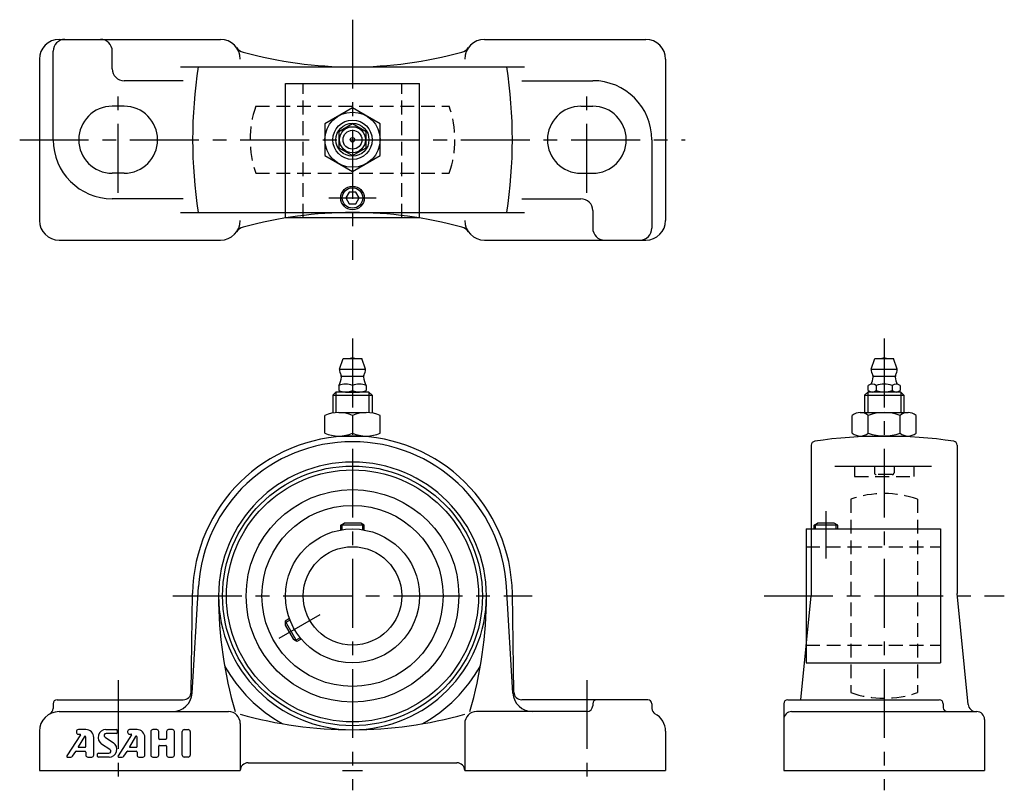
# Model space of a CAD drawing. Extents: x -85 to 166, y -5 to 191.
import ezdxf

# ---------------------------------------------------------------- set-up
doc = ezdxf.new("R2010")
doc.units = 0
doc.header["$LTSCALE"] = 14
doc.linetypes.add('CENTER', pattern=[2, 1.25, -0.25, 0.25, -0.25])
doc.linetypes.add('HIDDEN', pattern=[0.375, 0.25, -0.125])
doc.layers.get('0').update_dxf_attribs({"linetype": 'CONTINUOUS'})
for name, color, linetype in [('1', 3, 'CONTINUOUS'), ('CENTER', 1, 'CENTER'), ('HIDDEN', 3, 'HIDDEN')]:
    doc.layers.add(name, color=color, linetype=linetype)

msp = doc.modelspace()

# ---------------------------------------------------------------- linework, layer by layer
for p, q in [((-74.5, 185.8), (-33.5, 185.8)), ((33.5, 185.8), (74.5, 185.8)), ((-76, 160.3), (-76, 182.8)), ((-61, 178.3), (-61, 182.8)), ((-79.5, 180.8), (-79.5, 139.8)), ((79.5, 180.8), (79.5, 139.8)), ((-43.71, 178.8), (43.71, 178.8)), ((-42.97, 175.3), (-58, 175.3)), ((42.97, 175.3), (61, 175.3)), ((-17, 140.5), (-17, 174.6)), ((-17, 174.6), (17, 174.6)), ((17, 140.5), (17, 174.6)), ((-58, 168.8), (-61, 168.8)), ((58, 168.8), (61, 168.8)), ((-69.5, 160.3), (-69.5, 160.3)), ((-49.5, 160.3), (-49.5, 160.3)), ((49.5, 160.3), (49.5, 160.3)), ((69.5, 160.3), (69.5, 160.3)), ((76, 160.3), (76, 137.8)), ((-58, 151.8), (-61, 151.8)), ((58, 151.8), (61, 151.8)), ((-42.97, 145.3), (-61, 145.3)), ((42.97, 145.3), (58, 145.3)), ((-43.71, 141.8), (43.71, 141.8)), ((-17, 140.5), (17, 140.5)), ((61, 142.3), (61, 137.8)), ((-74.5, 134.8), (-33.5, 134.8)), ((33.5, 134.8), (74.5, 134.8)), ((-3.3, 102), (-2.4, 104.7)), ((-2.4, 104.7), (2.4, 104.7)), ((3.3, 102), (2.4, 104.7)), ((131.7, 102), (132.6, 104.7)), ((132.6, 104.7), (137.4, 104.7)), ((138.3, 102), (137.4, 104.7)), ((-3.3, 102), (3.3, 102)), ((-2.8, 100.25), (2.8, 100.25)), ((131.7, 102), (138.3, 102)), ((132.2, 100.25), (137.8, 100.25)), ((-3.5, 97.83), (-3.5, 96.57)), ((0, 97.83), (0, 96.57)), ((3.5, 97.83), (3.5, 96.57)), ((130.96, 96.57), (130.96, 97.83)), ((132.98, 97.83), (132.98, 96.57)), ((137.02, 97.83), (137.02, 96.57)), ((139.04, 97.83), (139.04, 96.57)), ((-5, 95.39), (-4.19, 96.2)), ((-5, 95.39), (-5, 90.86)), ((-5, 95.39), (5, 95.39)), ((-4.19, 96.2), (-4.19, 90.97)), ((4.19, 96.2), (-4.19, 96.2)), ((4.19, 96.2), (-4.19, 96.2)), ((-1.75, 96.2), (1.75, 96.2)), ((4.19, 96.2), (4.19, 90.97)), ((5, 95.39), (4.19, 96.2)), ((5, 95.39), (5, 90.86)), ((130, 95.39), (130.81, 96.2)), ((130, 95.39), (130, 91)), ((130, 95.39), (140, 95.39)), ((130.81, 96.2), (130.81, 91)), ((139.19, 96.2), (130.81, 96.2)), ((138.03, 96.2), (131.97, 96.2)), ((139.19, 96.2), (139.19, 91)), ((140, 95.39), (139.19, 96.2)), ((140, 95.39), (140, 91)), ((-7.01, 85.78), (-7.01, 90.22)), ((-3.51, 91), (3.51, 91)), ((0, 90.22), (0, 85.78)), ((7.01, 85.78), (7.01, 90.22)), ((126.9, 85.78), (126.9, 90.22)), ((126.9, 85.78), (126.9, 90.22)), ((128.92, 91), (141.07, 91)), ((130.95, 85.78), (130.95, 90.22)), ((139.05, 85.78), (139.05, 90.22)), ((143.1, 85.78), (143.1, 90.22)), ((-3.51, 85), (3.51, 85)), ((116.5, 82.71), (116.5, 44.4)), ((128.92, 85), (141.07, 85)), ((153.5, 82.71), (153.5, 45.01)), ((-3, 62.4), (-2.13, 62.9)), ((-2.6, 61.2), (-2.6, 62.63)), ((2.13, 62.9), (-2.13, 62.9)), ((3, 62.4), (2.13, 62.9)), ((2.6, 61.2), (2.6, 62.63)), ((117.2, 62.4), (118.07, 62.9)), ((117.6, 61.4), (117.6, 62.63)), ((122.33, 62.9), (118.07, 62.9)), ((123.2, 62.4), (122.33, 62.9)), ((122.8, 61.4), (122.8, 62.63)), ((3, 62.4), (-3, 62.4)), ((-3, 61.13), (-3, 62.4)), ((3, 61.13), (3, 62.4)), ((115.2, 61.4), (149.3, 61.4)), ((115.2, 61.4), (115.2, 27.4)), ((123.2, 62.4), (117.2, 62.4)), ((117.2, 61.4), (117.2, 62.4)), ((123.2, 61.4), (123.2, 62.4)), ((149.3, 61.4), (149.3, 27.4)), ((-40.97, 19.97), (-40.6, 45.01)), ((-40.72, 19.7), (-39.1, 46.75)), ((40.72, 19.7), (39.1, 46.75)), ((40.97, 19.97), (40.6, 45.01)), ((156.32, 16.8), (153.5, 45.01)), ((113.8, 18), (116.44, 44.4)), ((-15.99, 38.63), (-17.09, 38)), ((-15.85, 38.25), (-17.09, 37.54)), ((-17.09, 38), (-14.09, 32.8)), ((-17.09, 38), (-17.09, 37)), ((-17.09, 37), (-14.95, 33.3)), ((-14.09, 32.8), (-14.95, 33.3)), ((-13.25, 33.75), (-14.49, 33.03)), ((-12.99, 33.44), (-14.09, 32.8)), ((115.2, 27.4), (149.3, 27.4)), ((-75, 18), (-42.97, 18)), ((75, 18), (42.97, 18)), ((110.5, 18), (149, 18)), ((-76, 17), (-76, 15.77)), ((-74.5, 15), (-31.5, 15)), ((59.5, 15), (31.5, 15)), ((61, 17), (61, 16.5)), ((76, 17), (76, 15.77)), ((109.5, 17), (109.5, 0)), ((150, 17), (150, 16)), ((111.5, 15), (158.5, 15)), ((111.5, 15), (111.69, 15)), ((158.31, 15), (158.5, 15)), ((160.5, 13), (160.5, 0)), ((-79.5, 10), (-79.5, 0)), ((-28.5, 12), (-28.5, 0)), ((28.5, 12), (28.5, 0)), ((79.5, 10), (79.5, 0)), ((-79.5, 0), (-28.5, 0)), ((-26.5, 2), (26.5, 2)), ((28.5, 0), (79.5, 0)), ((109.5, 0), (160.5, 0))]:
    msp.add_line(p, q)
for points in [[(0, 168.4), (-7.01, 164.35), (-7.01, 156.25), (0, 152.2), (7.01, 156.25), (7.01, 164.35)], [(-3.5, 158.28), (0, 156.26), (3.5, 158.28), (3.5, 162.32), (0, 164.34), (-3.5, 162.32)], [(-0.87, 147), (-1.73, 145.5), (-0.87, 144), (0.87, 144), (1.73, 145.5), (0.87, 147)]]:
    msp.add_lwpolyline(points, close=True)
for centre, radius in [((0, 160.3), 7.01), ((0, 160.3), 5), ((0, 160.3), 4.19), ((0, 160.3), 3.3), ((0, 160.3), 2.4), ((0, 160.3), 0.555), ((0, 145.5), 3), ((0, 145.5), 2.6), ((0, 44.4), 33), ((0, 44.4), 32), ((0, 44.4), 27), ((0, 44.4), 23), ((0, 44.4), 17), ((0, 44.4), 12.5)]:
    msp.add_circle(centre, radius)
for centre, radius, start, end in [((-74.5, 180.8), 5, 90, 180), ((-73, 182.8), 3, 90, 180), ((-64, 182.8), 3, 0, 90), ((-33.5, 180.8), 5, 0, 90), ((33.5, 180.8), 5, 90, 180), ((74.5, 180.8), 5, 0, 90), ((-26.98, 185.43), 3, 215.3826, 254.6636), ((0, 283.8), 105, 254.6636, 285.3364), ((26.98, 185.43), 3, 285.3364, 324.6174), ((-58, 178.3), 3, 180, 270), ((79.4, 160.3), 120, 171.1315, 188.8685), ((-79.4, 160.3), 120, 351.1315, 8.8685), ((61, 160.3), 15, 0, 90), ((-61, 160.3), 8.5, 90, 180), ((-58, 160.3), 8.5, 0, 90), ((58, 160.3), 8.5, 90, 180), ((61, 160.3), 8.5, 0, 90), ((-61, 160.3), 15, 180, 270), ((-61, 160.3), 8.5, 180, 270), ((-58, 160.3), 8.5, 270, 0), ((58, 160.3), 8.5, 180, 270), ((61, 160.3), 8.5, 270, 0), ((58, 142.3), 3, 0, 90), ((0, 36.8), 105, 74.6636, 105.3364), ((-74.5, 139.8), 5, 180, 270), ((-33.5, 139.8), 5, 270, 0), ((-26.98, 135.17), 3, 105.3364, 144.6174), ((26.98, 135.17), 3, 35.3826, 74.6636), ((33.5, 139.8), 5, 180, 270), ((64, 137.8), 3, 180, 270), ((73, 137.8), 3, 270, 0), ((74.5, 139.8), 5, 270, 0), ((0, 103.21), 1.59, 69.555, 110.445), ((135, 103.21), 1.59, 69.555, 110.445), ((0, 102), 3.3, 180, 208.0616), ((-3.62, 100.07), 0.8, 353.8983, 28.0616), ((3.62, 100.07), 0.8, 151.9384, 186.1017), ((0, 102), 3.3, 331.9384, 0), ((135, 102), 3.3, 180, 208.0616), ((131.38, 100.07), 0.8, 353.8983, 28.0616), ((138.62, 100.07), 0.8, 151.9384, 186.1017), ((135, 102), 3.3, 331.9384, 0), ((-1.75, 93.88), 4.32, 66.1022, 113.8978), ((-8.79, 100.62), 6, 332.3723, 353.8983), ((1.75, 93.88), 4.32, 66.1022, 113.8978), ((8.79, 100.62), 6, 186.1017, 207.6277), ((131.97, 96.64), 1.56, 49.7398, 130.2602), ((126.21, 100.62), 6, 336.1715, 353.8983), ((135, 92.5), 5.7, 69.2291, 110.7709), ((138.03, 96.64), 1.56, 49.7398, 130.2602), ((143.79, 100.62), 6, 186.1017, 203.8285), ((-1.75, 100.52), 4.32, 246.1022, 293.8978), ((1.75, 100.52), 4.32, 246.1022, 293.8978), ((131.97, 97.76), 1.56, 229.7398, 310.2602), ((135, 101.9), 5.7, 249.2291, 290.7709), ((138.03, 97.76), 1.56, 229.7398, 310.2602), ((-3.51, 82.72), 8.28, 64.9424, 115.0576), ((3.51, 82.72), 8.28, 64.9424, 115.0576), ((128.92, 87.98), 3.02, 47.8966, 132.1034), ((135, 80.09), 10.91, 68.2132, 111.7868), ((141.07, 87.98), 3.02, 47.8966, 132.1034), ((-3.51, 93.28), 8.28, 244.9424, 295.0576), ((3.51, 93.28), 8.28, 244.9424, 295.0576), ((128.92, 88.02), 3.02, 227.8966, 312.1034), ((135, 95.91), 10.91, 248.2132, 291.7868), ((141.07, 88.02), 3.02, 227.8966, 312.1034), ((0, 44.4), 40.6, 0.8582, 179.1418), ((0, 44.4), 39.17, 90, 176.566), ((0, 44.4), 39.17, 3.434, 90), ((117.5, 82.71), 1, 98.4565, 180), ((135, -35), 120, 81.5435, 98.4565), ((152.5, 82.71), 1, 0, 81.5435), ((0, 44.4), 34, 90, 270), ((0, 44.4), 34, 270, 90), ((71, 44.4), 105, 180, 196.2602), ((-71, 44.4), 105, 343.7398, 0), ((0, 44.4), 37, 208.5526, 241.4474), ((0, 44.4), 37, 298.5526, 331.4474), ((-75, 17), 1, 90, 180), ((-45.71, 20), 5, 270, 356.566), ((-42.97, 20), 2, 270, 359.1418), ((45.71, 20), 5, 183.434, 270), ((42.97, 20), 2, 180.8582, 270), ((62, 17), 1, 90, 180), ((75, 17), 1, 0, 90), ((110.5, 17), 1, 90, 180), ((149, 17), 1, 360, 90), ((-74.5, 10), 5, 90, 180), ((-77.5, 15.77), 1.5, 297.4864, 360), ((-74.5, 14), 1, 90, 90), ((59.5, 16.5), 1.5, 270, 0), ((77.5, 15.77), 1.5, 180, 242.5136), ((151, 16), 1, 180, 270), ((158.31, 17), 2, 185.7091, 270), ((-31.5, 12), 3, 0, 90), ((0, 115.4), 105, 254.2507, 270), ((0, 115.4), 105, 270, 285.7493), ((31.5, 12), 3, 90, 180), ((74.5, 10), 5, 0, 62.5136), ((111.5, 13), 2, 90, 180), ((158.5, 13), 2, 0, 90), ((-26.5, 0), 2, 90, 180), ((26.5, 0), 2, 0, 90)]:
    msp.add_arc(centre, radius, start, end)
at = {"layer": '1'}
for p, q in [((-67.71, 10.43), (-69.6, 10.43)), ((-62.6, 10.43), (-59.91, 10.43)), ((-59.71, 10.23), (-59.71, 9.63)), ((-54.71, 10.43), (-56.6, 10.43)), ((-49.71, 10.43), (-50.71, 10.43)), ((-45.71, 10.43), (-46.71, 10.43)), ((-42.71, 10.43), (-41.71, 10.43)), ((-69.09, 9.11), (-72.51, 3.74)), ((-70.1, 9.93), (-70.1, 9.77)), ((-68.08, 8.64), (-69.62, 6.08)), ((-69.6, 9.27), (-69.18, 9.27)), ((-67.71, 6.13), (-67.71, 8.54)), ((-65.71, 3.93), (-65.71, 8.43)), ((-62.83, 8.51), (-60.7, 7.09)), ((-59.91, 9.43), (-62.56, 9.43)), ((-56.09, 9.11), (-59.51, 3.74)), ((-57.1, 9.93), (-57.1, 9.77)), ((-55.08, 8.64), (-56.62, 6.08)), ((-56.6, 9.27), (-56.18, 9.27)), ((-54.71, 6.13), (-54.71, 8.54)), ((-52.71, 3.93), (-52.71, 8.43)), ((-51.21, 9.93), (-51.21, 3.93)), ((-49.21, 8.13), (-49.21, 9.93)), ((-47.41, 7.93), (-49.01, 7.93)), ((-47.21, 9.93), (-47.21, 8.13)), ((-45.21, 3.93), (-45.21, 9.93)), ((-43.21, 3.93), (-43.21, 9.93)), ((-41.21, 9.93), (-41.21, 3.93)), ((-69.53, 5.93), (-67.91, 5.93)), ((-61.58, 5.34), (-63.71, 6.76)), ((-56.53, 5.93), (-54.91, 5.93)), ((-49.21, 3.93), (-49.21, 6.23)), ((-49.01, 6.43), (-47.41, 6.43)), ((-47.21, 6.23), (-47.21, 3.93)), ((-72.34, 3.43), (-71.48, 3.43)), ((-71.06, 3.65), (-70.24, 4.88)), ((-70.16, 4.93), (-67.91, 4.93)), ((-67.71, 4.73), (-67.71, 3.93)), ((-67.21, 3.43), (-66.21, 3.43)), ((-64.71, 3.63), (-64.71, 4.23)), ((-64.51, 4.43), (-61.86, 4.43)), ((-61.81, 3.43), (-64.51, 3.43)), ((-59.34, 3.43), (-58.48, 3.43)), ((-58.06, 3.65), (-57.24, 4.88)), ((-57.16, 4.93), (-54.91, 4.93)), ((-54.71, 4.73), (-54.71, 3.93)), ((-54.21, 3.43), (-53.21, 3.43)), ((-50.71, 3.43), (-49.71, 3.43)), ((-46.71, 3.43), (-45.71, 3.43)), ((-41.71, 3.43), (-42.71, 3.43))]:
    msp.add_line(p, q, dxfattribs=at)
for centre, radius, start, end in [((-69.6, 9.93), 0.5, 90, 180), ((-67.71, 8.43), 2, 0, 90), ((-62.6, 8.43), 2, 90, 236.3099), ((-59.91, 10.23), 0.2, 0, 90), ((-56.6, 9.93), 0.5, 90, 180), ((-54.71, 8.43), 2, 0, 90), ((-50.71, 9.93), 0.5, 90, 180), ((-49.71, 9.93), 0.5, 0, 90), ((-46.71, 9.93), 0.5, 90, 180), ((-45.71, 9.93), 0.5, 0, 90), ((-42.71, 9.93), 0.5, 90, 180), ((-41.71, 9.93), 0.5, 0, 90), ((-69.6, 9.77), 0.5, 180, 270), ((-69.18, 9.17), 0.1, 327.5288, 90), ((-67.91, 8.54), 0.2, 0, 149.0362), ((-62.56, 8.93), 0.5, 90, 236.3099), ((-59.91, 9.63), 0.2, 270, 0), ((-56.6, 9.77), 0.5, 180, 270), ((-56.18, 9.17), 0.1, 327.5288, 90), ((-54.91, 8.54), 0.2, 0, 149.0362), ((-49.01, 8.13), 0.2, 180, 270), ((-47.41, 8.13), 0.2, 270, 0), ((-69.53, 6.03), 0.1, 149.0362, 270), ((-67.91, 6.13), 0.2, 270, 0), ((-61.86, 4.93), 0.5, 270, 56.3099), ((-61.81, 5.43), 2, 270, 56.3099), ((-56.53, 6.03), 0.1, 149.0362, 270), ((-54.91, 6.13), 0.2, 270, 0), ((-49.01, 6.23), 0.2, 90, 180), ((-47.41, 6.23), 0.2, 0, 90), ((-72.34, 3.63), 0.2, 147.5288, 270), ((-71.48, 3.93), 0.5, 270, 326.3099), ((-70.16, 4.83), 0.1, 90, 146.3099), ((-67.91, 4.73), 0.2, 0, 90), ((-67.21, 3.93), 0.5, 180, 270), ((-66.21, 3.93), 0.5, 270, 0), ((-64.51, 4.23), 0.2, 90, 180), ((-64.51, 3.63), 0.2, 180, 270), ((-59.34, 3.63), 0.2, 147.5288, 270), ((-58.48, 3.93), 0.5, 270, 326.3099), ((-57.16, 4.83), 0.1, 90, 146.3099), ((-54.91, 4.73), 0.2, 0, 90), ((-54.21, 3.93), 0.5, 180, 270), ((-53.21, 3.93), 0.5, 270, 0), ((-50.71, 3.93), 0.5, 180, 270), ((-49.71, 3.93), 0.5, 270, 0), ((-46.71, 3.93), 0.5, 180, 270), ((-45.71, 3.93), 0.5, 270, 0), ((-42.71, 3.93), 0.5, 180, 270), ((-41.71, 3.93), 0.5, 270, 0)]:
    msp.add_arc(centre, radius, start, end, dxfattribs=at)
at = {"layer": 'CENTER'}
for p, q in [((0, 190.8), (0, 129.8)), ((-59.5, 146.8), (-59.5, 173.8)), ((59.5, 146.8), (59.5, 173.8)), ((-84.5, 160.3), (84.5, 160.3)), ((-6, 145.5), (6, 145.5)), ((0, 109.8), (0, -5)), ((135, 109.8), (135, -5)), ((120.2, 65.9), (120.2, 53.9)), ((-45.61, 44.4), (45.61, 44.4)), ((104.5, 44.4), (165.5, 44.4)), ((-18.62, 33.65), (-8.23, 39.65)), ((-59.5, 23), (-59.5, -5)), ((59.5, 23), (59.5, -5)), ((-2.5, 0), (2.5, 0))]:
    msp.add_line(p, q, dxfattribs=at)
at = {"layer": 'HIDDEN'}
for p, q in [((-12.5, 140.5), (-12.5, 174.6)), ((12.5, 140.5), (12.5, 174.6)), ((-24.57, 168.8), (24.57, 168.8)), ((-24.57, 151.8), (24.57, 151.8)), ((122.5, 77.4), (147.5, 77.4)), ((125, 77.4), (145, 77.4)), ((127.5, 77.4), (127.5, 74.7)), ((132.5, 77.4), (132.5, 75.7)), ((137, 75.2), (133, 75.2)), ((137.5, 77.4), (137.5, 75.7)), ((142.5, 77.4), (142.5, 74.7)), ((127.5, 74.7), (142.5, 74.7)), ((126.5, 68.97), (126.5, 19.83)), ((143.5, 68.97), (143.5, 19.83)), ((115.2, 56.9), (149.3, 56.9)), ((115.2, 31.9), (149.3, 31.9))]:
    msp.add_line(p, q, dxfattribs=at)
for centre, radius, start, end in [((0, 160.3), 26, 160.9179, 199.0821), ((0, 160.3), 26, 340.9179, 19.0821), ((133, 75.7), 0.5, 180, 270), ((137, 75.7), 0.5, 270, 0), ((135, 44.4), 26, 70.9179, 109.0821), ((135, 44.4), 26, 250.9179, 289.0821)]:
    msp.add_arc(centre, radius, start, end, dxfattribs=at)

doc.saveas('drawing.dxf')
